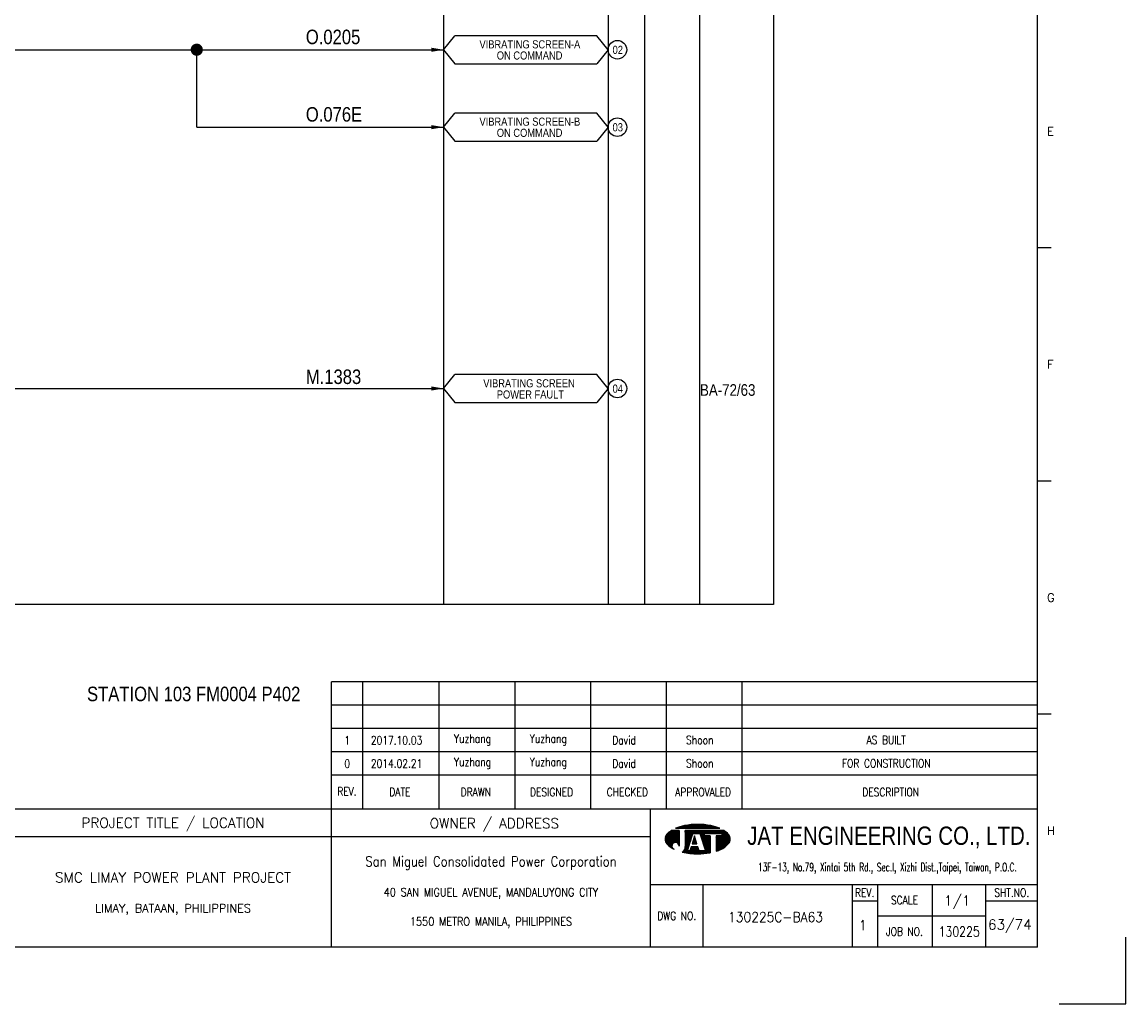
# Model space of a CAD drawing. Extents: x 3748 to 4714, y -1099 to -417.
# Tile 3 of 4: x 4334 to 4714, y -1099 to -760. Entities that reach past the tile are written whole.
import ezdxf
from ezdxf.enums import TextEntityAlignment as Align
from ezdxf.lldxf.tags import DXFTag

# ---------------------------------------------------------------- set-up
doc = ezdxf.new("R2010")
doc.units = 0
doc.header["$MEASUREMENT"] = 0
for name, color, linetype in [('B_DIM', 7, 'Continuous'), ('CON', 4, 'Continuous'), ('DCS', 7, 'Continuous'), ('HID', 2, 'HIDDEN'), ('T', 2, 'Continuous'), ('TEXT', 7, 'Continuous'), ('圖框CON', 4, 'Continuous'), ('框線', 6, 'Continuous')]:
    doc.layers.add(name, color=color, linetype=linetype)
doc.styles.add('AEH', font='simplex', dxfattribs={"width": 0.8, "bigfont": 'ae'})
doc.styles.add('DAYUKP', font='complex', dxfattribs={"bigfont": 'DAYUKP.SHX'})
doc.styles.add('E2', font='simplex.shx', dxfattribs={"height": 2})
doc.styles.add('E3', font='simplex.shx', dxfattribs={"height": 3})
doc.styles.add('ROMANS', font='romans', dxfattribs={"width": 0.8})
doc.styles.add('style3', font='ARIALN.TTF')
doc.styles.add('WMF-Arial0', font='arial.ttf')
tags = doc.linetypes.add('HIDDEN', pattern=[4, 1.5, -1, 1.5]).pattern_tags.tags
tags[8:9] = [DXFTag(74, 4), DXFTag(75, 0), DXFTag(340, '0'), DXFTag(46, 1.0), DXFTag(50, 0.0), DXFTag(44, 0.0), DXFTag(45, 0.0)]
tags[6:7] = [DXFTag(74, 4), DXFTag(75, 0), DXFTag(340, '0'), DXFTag(46, 1.0), DXFTag(50, 0.0), DXFTag(44, 0.0), DXFTag(45, 0.0)]
tags[4:5] = [DXFTag(74, 4), DXFTag(75, 0), DXFTag(340, '0'), DXFTag(46, 1.0), DXFTag(50, 0.0), DXFTag(44, 0.0), DXFTag(45, 0.0)]

# ---------------------------------------------------------------- blocks, each defined once
blk = doc.blocks.new('LEADER')
at = {"layer": 'CON'}
blk.add_solid([(0.85, -0.57), (0.85, -1.57), (3.85, -1.07)], dxfattribs=at)
blk = doc.blocks.new('1880-TITLE_BLK')
at = {"layer": 'TEXT', "color": 2, "linetype": 'Continuous', "style": 'E3'}
for tag, p in [('SCALE', (790.95, 31.17)), ('DWG_NO', (736.41, 26.44)), ('REV', (762.59, 23.97)), ('SHT_NO', (806.74, 23.97))]:
    blk.add_attdef(tag, text='', height=3, dxfattribs=at).set_placement(p, align=Align.MIDDLE)
at = {"layer": 'TEXT', "linetype": 'Continuous', "style": 'E2', "width": 0.6}
for tag, p in [('REV_DATE', (418.65, 19.76)), ('APPR_DATE', (492.93, 19.76))]:
    blk.add_attdef(tag, text='', height=2, dxfattribs=at).set_placement(p, align=Align.MIDDLE_LEFT)
blk = doc.blocks.new('1')
at = {"layer": 'B_DIM'}
for p, q in [((2181.53, 118.11), (1938.08, 118.11)), ((1938.08, 74.29), (1938.08, 118.11)), ((1948.92, 74.29), (1948.92, 118.11)), ((1975.28, 74.29), (1975.28, 118.11)), ((2001.39, 74.29), (2001.39, 118.11)), ((2027.5, 74.29), (2027.5, 118.11)), ((2053.62, 74.29), (2053.62, 118.11)), ((2079.73, 74.29), (2079.73, 118.11)), ((2181.53, 110.07), (1938.08, 110.07)), ((1938.08, 77.93), (1938.08, 104.33)), ((2181.53, 102.03), (1938.08, 102.03)), ((2181.53, 93.99), (1938.08, 93.99)), ((2181.53, 85.95), (1938.08, 85.95))]:
    blk.add_line(p, q, dxfattribs=at)
at = {"layer": 'Defpoints'}
blk.add_lwpolyline([(2189, 7.08), (2211.97, 7.08), (2211.97, 30.05)], dxfattribs=at)
at = {"layer": 'T', "color": 0, "lineweight": -3}
for p, q in [((2058.72, 67.67), (2059.6, 68.55)), ((2058.94, 67.67), (2059.87, 68.6)), ((2059.16, 67.67), (2060.14, 68.65)), ((2059.38, 67.67), (2060.41, 68.7)), ((2059.6, 67.67), (2060.67, 68.74)), ((2059.82, 67.67), (2060.93, 68.77)), ((2060.05, 67.67), (2061.18, 68.81)), ((2060.27, 67.67), (2061.44, 68.84)), ((2060.49, 67.67), (2061.69, 68.87)), ((2060.71, 67.67), (2061.93, 68.89)), ((2060.93, 67.67), (2062.18, 68.91)), ((2061.15, 67.67), (2062.42, 68.93)), ((2061.38, 67.67), (2062.66, 68.95)), ((2061.6, 67.67), (2062.89, 68.97)), ((2061.82, 67.67), (2063.13, 68.98)), ((2062.04, 67.67), (2063.36, 68.99)), ((2062.26, 67.67), (2063.59, 69)), ((2062.48, 67.67), (2063.82, 69)), ((2062.71, 67.67), (2064.04, 69.01)), ((2062.93, 67.67), (2064.27, 69.01)), ((2063.15, 67.67), (2064.49, 69.01)), ((2063.37, 67.67), (2064.71, 69.01)), ((2063.59, 67.67), (2064.92, 69)), ((2063.81, 67.67), (2065.14, 69)), ((2064.04, 67.67), (2065.35, 68.99)), ((2064.26, 67.67), (2065.56, 68.98)), ((2064.48, 67.67), (2065.78, 68.97)), ((2064.7, 67.67), (2065.98, 68.95)), ((2064.92, 67.67), (2066.19, 68.94)), ((2065.14, 67.67), (2066.4, 68.92)), ((2065.37, 67.67), (2066.6, 68.9)), ((2065.59, 67.67), (2066.8, 68.88)), ((2065.81, 67.67), (2067, 68.86)), ((2066.03, 67.67), (2067.2, 68.84)), ((2066.25, 67.67), (2067.4, 68.82)), ((2066.47, 67.67), (2067.6, 68.79)), ((2066.7, 67.67), (2067.79, 68.77)), ((2066.92, 67.67), (2067.98, 68.74)), ((2067.14, 67.67), (2068.18, 68.71)), ((2067.36, 67.67), (2068.37, 68.68)), ((2067.58, 67.67), (2068.56, 68.64)), ((2067.81, 67.67), (2068.75, 68.61)), ((2068.03, 67.67), (2068.93, 68.58)), ((2068.25, 67.67), (2069.12, 68.54)), ((2068.47, 67.67), (2069.3, 68.5)), ((2053.09, 63.82), (2056.14, 66.87)), ((2053.09, 64.04), (2055.92, 66.87)), ((2053.11, 63.62), (2056.36, 66.87)), ((2053.12, 64.29), (2055.7, 66.87)), ((2053.14, 63.43), (2056.58, 66.87)), ((2053.18, 63.25), (2056.8, 66.87)), ((2053.18, 64.57), (2055.47, 66.87)), ((2053.24, 63.08), (2057.03, 66.87)), ((2053.29, 64.91), (2055.25, 66.87)), ((2053.3, 62.92), (2057.25, 66.87)), ((2053.37, 62.77), (2057.47, 66.87)), ((2053.45, 62.63), (2057.69, 66.87)), ((2053.54, 62.5), (2057.91, 66.86)), ((2053.61, 65.45), (2054.47, 66.31)), ((2053.64, 62.37), (2057.91, 66.64)), ((2053.74, 62.25), (2057.91, 66.42)), ((2053.84, 62.14), (2057.91, 66.2)), ((2053.95, 62.02), (2057.91, 65.98)), ((2054.07, 61.91), (2057.91, 65.75)), ((2054.18, 61.8), (2057.91, 65.53)), ((2054.29, 61.7), (2057.91, 65.31)), ((2054.41, 61.59), (2057.91, 65.09)), ((2054.53, 61.49), (2057.91, 64.87)), ((2056.94, 67.67), (2057.09, 67.82)), ((2057.16, 67.67), (2057.44, 67.95)), ((2057.39, 67.67), (2057.78, 68.07)), ((2057.61, 67.67), (2058.11, 68.18)), ((2057.83, 67.67), (2058.43, 68.27)), ((2058.05, 67.67), (2058.73, 68.35)), ((2058.27, 67.67), (2059.03, 68.43)), ((2058.49, 67.67), (2059.32, 68.49)), ((2060.05, 63.24), (2063.68, 66.87)), ((2060.05, 63.46), (2063.46, 66.87)), ((2060.05, 63.68), (2063.23, 66.87)), ((2060.05, 63.9), (2063.01, 66.87)), ((2060.05, 64.13), (2062.79, 66.87)), ((2060.05, 64.35), (2062.57, 66.87)), ((2060.05, 64.57), (2062.35, 66.87)), ((2060.05, 64.79), (2062.13, 66.87)), ((2060.05, 65.01), (2061.9, 66.87)), ((2060.05, 65.23), (2061.68, 66.87)), ((2060.05, 65.46), (2061.46, 66.87)), ((2060.05, 66.12), (2060.79, 66.87)), ((2060.05, 66.34), (2060.57, 66.87)), ((2060.05, 66.56), (2060.35, 66.87)), ((2060.05, 66.79), (2060.13, 66.87)), ((2060.05, 65.68), (2061.24, 66.87)), ((2060.05, 65.9), (2061.02, 66.87)), ((2060.05, 63.02), (2062.67, 65.64)), ((2060.05, 62.8), (2062.57, 65.32)), ((2060.05, 62.57), (2062.47, 64.99)), ((2062.83, 65.8), (2063.9, 66.87)), ((2063.05, 65.8), (2064.12, 66.87)), ((2063.11, 64.53), (2063.33, 64.75)), ((2063.21, 64.85), (2063.28, 64.92)), ((2063.27, 65.8), (2064.34, 66.87)), ((2063.49, 65.8), (2064.56, 66.87)), ((2063.72, 65.8), (2064.79, 66.87)), ((2063.94, 65.8), (2065.01, 66.87)), ((2064.16, 65.8), (2065.23, 66.87)), ((2064.38, 65.8), (2065.45, 66.87)), ((2064.6, 65.8), (2065.67, 66.87)), ((2064.82, 65.8), (2065.89, 66.87)), ((2065.05, 65.8), (2066.12, 66.87)), ((2065.16, 65.69), (2066.34, 66.87)), ((2065.22, 65.53), (2066.56, 66.87)), ((2065.27, 65.36), (2066.78, 66.87)), ((2065.32, 65.19), (2067, 66.87)), ((2065.38, 65.02), (2067.22, 66.87)), ((2065.43, 64.85), (2067.45, 66.87)), ((2065.48, 64.69), (2067.67, 66.87)), ((2065.54, 64.52), (2066.74, 65.71)), ((2065.59, 64.35), (2066.74, 65.49)), ((2065.65, 64.18), (2066.74, 65.27)), ((2065.7, 64.01), (2066.74, 65.05)), ((2065.75, 63.84), (2066.9, 65)), ((2065.81, 63.68), (2067.12, 65)), ((2065.86, 63.51), (2067.35, 65)), ((2065.91, 63.34), (2067.57, 65)), ((2065.97, 63.17), (2067.79, 65)), ((2066.02, 63), (2068.01, 65)), ((2066.07, 62.84), (2068.23, 65)), ((2066.13, 62.67), (2068.46, 65)), ((2066.18, 62.5), (2068.61, 64.93)), ((2066.23, 62.33), (2068.61, 64.71)), ((2066.82, 65.8), (2067.89, 66.87)), ((2067.04, 65.8), (2068.11, 66.87)), ((2067.26, 65.8), (2068.33, 66.87)), ((2067.48, 65.8), (2068.55, 66.87)), ((2067.71, 65.8), (2068.78, 66.87)), ((2067.93, 65.8), (2069, 66.87)), ((2068.15, 65.8), (2069.22, 66.87)), ((2068.37, 65.8), (2069.44, 66.87)), ((2068.59, 65.8), (2069.66, 66.87)), ((2068.69, 67.67), (2069.48, 68.46)), ((2068.81, 65.8), (2069.88, 66.87)), ((2068.91, 67.67), (2069.66, 68.42)), ((2069.04, 65.8), (2070.11, 66.87)), ((2069.14, 67.67), (2069.84, 68.37)), ((2069.26, 65.8), (2070.33, 66.87)), ((2069.36, 67.67), (2070.01, 68.33)), ((2069.48, 65.8), (2070.55, 66.87)), ((2069.58, 67.67), (2070.19, 68.28)), ((2069.7, 65.8), (2070.77, 66.87)), ((2069.8, 67.67), (2070.36, 68.23)), ((2069.92, 65.8), (2070.99, 66.87)), ((2070.02, 67.67), (2070.53, 68.18)), ((2070.14, 65.8), (2071.21, 66.87)), ((2070.24, 67.67), (2070.7, 68.13)), ((2070.37, 65.8), (2071.44, 66.87)), ((2070.47, 67.67), (2070.87, 68.07)), ((2070.59, 65.8), (2071.66, 66.87)), ((2070.69, 67.67), (2071.03, 68.02)), ((2070.75, 63.08), (2074.07, 66.4)), ((2070.75, 62.86), (2074.19, 66.3)), ((2070.75, 62.63), (2074.31, 66.2)), ((2070.75, 62.41), (2074.43, 66.09)), ((2070.75, 62.19), (2074.54, 65.98)), ((2070.75, 61.97), (2074.66, 65.87)), ((2070.75, 61.75), (2074.77, 65.76)), ((2070.75, 61.53), (2074.87, 65.65)), ((2070.75, 61.3), (2074.98, 65.53)), ((2070.75, 61.08), (2075.08, 65.41)), ((2070.75, 60.86), (2075.17, 65.28)), ((2070.75, 60.64), (2075.25, 65.14)), ((2070.75, 63.96), (2071.78, 65)), ((2070.75, 63.74), (2072, 65)), ((2070.75, 63.52), (2072.22, 65)), ((2070.75, 63.3), (2072.45, 65)), ((2070.75, 64.41), (2071.34, 65)), ((2070.75, 64.19), (2071.56, 65)), ((2070.75, 64.85), (2070.89, 65)), ((2070.75, 64.63), (2071.12, 65)), ((2070.75, 60.42), (2075.33, 64.99)), ((2070.75, 60.2), (2075.39, 64.84)), ((2070.81, 65.8), (2071.88, 66.87)), ((2070.91, 67.67), (2071.2, 67.96)), ((2071.03, 65.8), (2072.1, 66.87)), ((2071.13, 67.67), (2071.36, 67.9)), ((2071.25, 65.8), (2072.32, 66.87)), ((2071.35, 67.67), (2071.52, 67.84)), ((2071.47, 65.8), (2072.54, 66.87)), ((2071.57, 67.67), (2071.68, 67.77)), ((2071.7, 65.8), (2072.77, 66.87)), ((2071.8, 67.67), (2071.83, 67.71)), ((2071.92, 65.8), (2072.99, 66.87)), ((2072.14, 65.8), (2073.21, 66.87)), ((2072.36, 65.8), (2073.43, 66.87)), ((2072.58, 65.8), (2073.57, 66.78)), ((2072.62, 65.62), (2073.7, 66.69)), ((2072.62, 65.39), (2073.83, 66.6)), ((2072.62, 65.17), (2073.95, 66.5)), ((2054.65, 61.39), (2057.91, 64.65)), ((2054.78, 61.29), (2055.59, 62.11)), ((2054.9, 61.2), (2055.48, 61.77)), ((2055.03, 61.11), (2055.46, 61.53)), ((2055.16, 61.01), (2055.47, 61.33)), ((2055.3, 60.93), (2055.52, 61.15)), ((2055.43, 60.84), (2055.59, 60.99)), ((2056.12, 62.63), (2057.91, 64.42)), ((2056.46, 62.75), (2057.91, 64.2)), ((2056.7, 62.77), (2057.91, 63.98)), ((2056.9, 62.75), (2057.91, 63.76)), ((2057.08, 62.71), (2057.91, 63.54)), ((2057.23, 62.64), (2057.91, 63.32)), ((2057.37, 62.56), (2057.91, 63.09)), ((2057.5, 62.46), (2057.91, 62.87)), ((2057.61, 62.35), (2057.91, 62.65)), ((2057.7, 62.23), (2057.91, 62.43)), ((2057.79, 62.09), (2057.91, 62.21)), ((2057.85, 61.93), (2057.91, 61.99)), ((2057.89, 61.75), (2057.91, 61.76)), ((2057.91, 61.54), (2057.91, 61.55)), ((2059.09, 59.4), (2061.43, 61.74)), ((2059.28, 59.36), (2061.33, 61.42)), ((2059.46, 59.32), (2061.23, 61.09)), ((2059.86, 60.39), (2061.54, 62.07)), ((2059.98, 60.73), (2061.64, 62.39)), ((2060.03, 61), (2061.74, 62.72)), ((2060.05, 62.35), (2062.36, 64.67)), ((2060.05, 62.13), (2062.26, 64.34)), ((2060.05, 61.91), (2062.16, 64.02)), ((2060.05, 61.69), (2062.05, 63.69)), ((2060.05, 61.46), (2061.95, 63.37)), ((2060.05, 61.24), (2060.05, 61.24)), ((2060.98, 59.07), (2063.16, 61.25)), ((2061.17, 59.04), (2063.38, 61.25)), ((2061.37, 59.02), (2063.6, 61.25)), ((2061.57, 59), (2063.82, 61.25)), ((2061.68, 59.99), (2062.94, 61.25)), ((2061.77, 58.97), (2064.04, 61.25)), ((2061.78, 60.32), (2062.71, 61.25)), ((2061.88, 60.64), (2062.49, 61.25)), ((2061.97, 58.95), (2064.27, 61.25)), ((2061.99, 60.96), (2062.27, 61.25)), ((2062.17, 58.94), (2064.45, 61.21)), ((2062.38, 58.92), (2064.51, 61.05)), ((2062.45, 62.32), (2063.71, 63.57)), ((2062.5, 62.58), (2063.65, 63.74)), ((2062.6, 62.91), (2063.6, 63.91)), ((2062.68, 62.32), (2063.76, 63.4)), ((2062.7, 63.23), (2063.55, 64.08)), ((2062.8, 63.56), (2063.49, 64.25)), ((2062.9, 62.32), (2063.81, 63.24)), ((2062.91, 63.88), (2063.44, 64.42)), ((2063.01, 64.2), (2063.39, 64.58)), ((2063.12, 62.32), (2063.87, 63.07)), ((2063.34, 62.32), (2063.92, 62.9)), ((2063.56, 62.32), (2063.97, 62.73)), ((2063.78, 62.32), (2064.03, 62.56)), ((2064.01, 62.32), (2064.08, 62.39)), ((2066.14, 58.91), (2068.61, 61.38)), ((2066.29, 62.16), (2068.61, 64.48)), ((2066.34, 61.99), (2068.61, 64.26)), ((2066.38, 58.93), (2068.61, 61.16)), ((2066.39, 61.83), (2068.61, 64.04)), ((2066.45, 61.66), (2068.61, 63.82)), ((2066.5, 61.49), (2068.61, 63.6)), ((2066.56, 61.32), (2068.61, 63.38)), ((2066.61, 61.15), (2068.61, 63.15)), ((2066.62, 58.95), (2068.61, 60.94)), ((2066.66, 60.99), (2068.61, 62.93)), ((2066.72, 60.82), (2068.61, 62.71)), ((2066.77, 60.65), (2068.61, 62.49)), ((2066.82, 60.48), (2068.61, 62.27)), ((2066.88, 60.31), (2068.61, 62.05)), ((2066.93, 60.14), (2068.61, 61.82)), ((2066.98, 59.98), (2068.61, 61.6)), ((2070.75, 59.97), (2075.45, 64.67)), ((2070.75, 59.75), (2075.5, 64.5)), ((2071.07, 59.85), (2075.53, 64.32)), ((2071.42, 59.97), (2075.56, 64.12)), ((2071.78, 60.12), (2075.57, 63.9)), ((2072.17, 60.28), (2075.55, 63.67)), ((2072.59, 60.48), (2075.51, 63.4)), ((2073.08, 60.75), (2075.42, 63.1)), ((2073.74, 61.19), (2075.24, 62.69)), ((2055.57, 60.76), (2055.67, 60.85)), ((2055.71, 60.67), (2055.76, 60.73)), ((2055.85, 60.59), (2055.88, 60.62)), ((2056, 60.52), (2056, 60.52)), ((2056.14, 60.44), (2056.14, 60.44)), ((2059.64, 59.29), (2061.12, 60.77)), ((2059.83, 59.25), (2061.02, 60.44)), ((2060.02, 59.22), (2060.92, 60.12)), ((2060.21, 59.19), (2060.93, 59.91)), ((2060.4, 59.16), (2061.15, 59.91)), ((2060.59, 59.13), (2061.38, 59.91)), ((2060.78, 59.1), (2061.6, 59.91)), ((2062.58, 58.9), (2064.56, 60.88)), ((2062.79, 58.89), (2064.61, 60.71)), ((2063, 58.88), (2064.67, 60.54)), ((2063.21, 58.87), (2064.72, 60.37)), ((2063.43, 58.86), (2064.77, 60.2)), ((2063.64, 58.85), (2064.82, 60.03)), ((2063.86, 58.85), (2064.92, 59.91)), ((2064.08, 58.84), (2065.15, 59.91)), ((2064.3, 58.84), (2065.37, 59.91)), ((2064.52, 58.84), (2065.59, 59.91)), ((2064.74, 58.85), (2065.81, 59.91)), ((2064.97, 58.85), (2066.03, 59.91)), ((2065.2, 58.86), (2066.25, 59.91)), ((2065.43, 58.87), (2066.48, 59.91)), ((2065.66, 58.88), (2066.7, 59.91)), ((2065.9, 58.89), (2066.92, 59.91)), ((2066.87, 58.97), (2068.61, 60.72)), ((2067.11, 59), (2068.61, 60.49)), ((2067.37, 59.03), (2068.61, 60.27)), ((2067.62, 59.06), (2068.61, 60.05)), ((2067.88, 59.1), (2068.61, 59.83)), ((2068.14, 59.14), (2068.61, 59.61)), ((2068.4, 59.18), (2068.61, 59.38))]:
    blk.add_line(p, q, dxfattribs=at)
at = {"layer": 'T', "lineweight": -3}
for p, q in [((2057.91, 66.87), (2055.21, 66.87)), ((2056.73, 67.67), (2071.93, 67.67)), ((2057.91, 66.87), (2057.91, 61.52)), ((2073.45, 66.87), (2060.05, 66.87)), ((2060.05, 66.33), (2060.05, 66.87)), ((2060.05, 66.87), (2060.05, 61.23)), ((2060.85, 59.91), (2062.72, 65.8)), ((2063.26, 65), (2062.41, 62.32)), ((2062.72, 65.8), (2065.13, 65.8)), ((2064.1, 62.32), (2063.26, 65)), ((2063.79, 65.8), (2065.13, 65.8)), ((2065.13, 65.8), (2067, 59.91)), ((2066.74, 65.8), (2072.62, 65.8)), ((2066.74, 65), (2066.74, 65.8)), ((2068.61, 65), (2066.74, 65)), ((2068.61, 65), (2068.61, 59.21)), ((2072.62, 65), (2070.75, 65)), ((2070.75, 65), (2070.75, 59.74)), ((2072.62, 65.8), (2072.62, 65)), ((2061.8, 63.05), (2060.05, 61.24)), ((2062.08, 61.25), (2061.65, 59.91)), ((2064.44, 61.25), (2062.08, 61.25)), ((2062.41, 62.32), (2064.1, 62.32)), ((2064.86, 59.91), (2064.44, 61.25)), ((2061.65, 59.91), (2060.85, 59.91)), ((2067, 59.91), (2064.86, 59.91))]:
    blk.add_line(p, q, dxfattribs=at)
for centre, major_axis, start_param, end_param in [((2062.5, 54), (-10.49, 10.49), 5.683021, 5.897183), ((2064.33, 44.23), (-17.52, 17.52), 5.497787, 5.683021), ((2064.33, 44.23), (17.52, 17.52), 0.600164, 0.785398), ((2066.16, 54), (10.49, 10.49), 0.386002, 0.600164), ((2055.58, 63.92), (1.76, 1.76), 1.614811, 2.356194), ((2059.72, 60.14), (-5.73, 5.73), 6.088179, 6.3272), ((2068.93, 60.14), (-5.73, 5.73), 4.668374, 4.907395), ((2073.07, 63.92), (-1.76, 1.76), 3.926991, 4.668374), ((2055.58, 63.92), (-1.76, 1.76), 0.785398, 1.526782), ((2059.72, 67.71), (5.73, 5.73), 3.097578, 3.478972), ((2056.68, 61.54), (-0.868, 0.868), 3.906164, 8.245601), ((2057.88, 61.28), (1.53, 1.53), 4.470635, 5.546585), ((2068.93, 67.71), (-5.73, 5.73), 2.781027, 3.185607), ((2073.07, 63.92), (1.76, 1.76), 4.756403, 5.497787), ((2064.33, 83.62), (17.52, 17.52), 3.710226, 3.926991), ((2064.33, 83.62), (17.52, 17.52), 3.926991, 4.100643), ((2066.16, 73.85), (-10.49, 10.49), 2.670765, 2.781027)]:
    blk.add_ellipse(centre, major_axis=major_axis, ratio=1, start_param=start_param, end_param=end_param, dxfattribs=at)
at = {"layer": '圖框CON'}
for p, q in [((2186.14, 267.8), (2181.53, 267.8)), ((2186.14, 187.4), (2181.53, 187.4)), ((2186.14, 107), (2181.53, 107)), ((2048.1, 48.3), (2181.53, 48.3)), ((2066.14, 48.3), (2066.14, 26.6)), ((2117.55, 48.3), (2117.55, 26.6)), ((2126.28, 48.3), (2126.28, 26.6)), ((2145.25, 26.6), (2145.25, 48.3)), ((2163.72, 26.6), (2163.72, 48.3)), ((2117.55, 42.62), (2126.28, 42.62)), ((2163.72, 42.62), (2181.53, 42.62)), ((2126.28, 37.45), (2163.72, 37.45))]:
    blk.add_line(p, q, dxfattribs=at)
for points in [[(1938.08, 26.6), (1938.08, 74.29)], [(2048.1, 26.6), (2048.1, 74.29)], [(2048.1, 64.75), (1828.89, 64.75)]]:
    blk.add_lwpolyline(points, dxfattribs=at)
at = {"layer": '框線'}
for p, q in [((2181.53, 26.6), (2181.53, 669.81)), ((2181.53, 74.29), (1308.62, 74.29)), ((2181.53, 26.6), (1308.62, 26.6))]:
    blk.add_line(p, q, dxfattribs=at)
at = {"style": 'DAYUKP'}
for s, p in [('E', (2184.79, 307.99)), ('F', (2184.79, 227.59)), ('G', (2184.79, 147.19)), ('H', (2184.79, 66.79))]:
    blk.add_text(s, height=2.87, dxfattribs=at).set_placement(p, align=Align.MIDDLE_LEFT)
at = {"style": 'WMF-Arial0', "width": 0.8}
blk.add_text('JAT ENGINEERING CO., LTD.', height=6.3172, dxfattribs=at).set_placement((2130.24, 64.55), align=Align.MIDDLE)
at = {"color": 2, "ltscale": 500, "style": 'ROMANS', "width": 0.85}
blk.add_text('San Miguel Consolidated Power Corporation', height=3.4457, dxfattribs=at).set_placement((1993.09, 56.23), align=Align.MIDDLE_CENTER)
at = {"color": 2, "ltscale": 500, "style": 'ROMANS'}
for s, height, p in [('SMC LIMAY POWER PLANT PROJECT', 3.4457, (1883.48, 50.7)), ('LIMAY, BATAAN, PHILIPPINES', 2.8714, (1883.48, 40.08))]:
    blk.add_text(s, height=height, dxfattribs=at).set_placement(p, align=Align.MIDDLE_CENTER)
at = {"color": 4, "ltscale": 500, "style": 'ROMANS', "width": 0.85}
for s, p in [('40 SAN MIGUEL AVENUE, MANDALUYONG CITY', (1993.09, 45.61)), ('1550 METRO MANILA, PHILIPPINES', (1993.09, 35.51))]:
    blk.add_text(s, height=2.8714, dxfattribs=at).set_placement(p, align=Align.MIDDLE_CENTER)
at = {"layer": 'B_DIM', "style": 'AEH', "width": 0.8}
for s, height, p in [('REV.', 2.871, (1943.45, 80.37)), ('DATE', 2.871, (1961.68, 80.21)), ('DRAWN', 2.871, (1987.87, 80.12)), ('DESIGNED', 2.871, (2013.98, 80.12)), ('CHECKED', 2.871, (2040.1, 80.12)), ('APPROVALED', 2.871, (2066.21, 80.12)), ('DESCRIPTION', 2.8714, (2130.87, 80.12))]:
    blk.add_text(s, height=height, dxfattribs=at).set_placement(p, align=Align.MIDDLE)
at = {"layer": 'HID', "ltscale": 500, "style": 'ROMANS'}
for s, p in [('PROJECT TITLE / LOCATION', (1883.48, 69.28)), ('OWNER / ADDRESS', (1994.25, 69.12))]:
    blk.add_text(s, height=3.4457, dxfattribs=at).set_placement(p, align=Align.MIDDLE)
at = {"layer": 'HID', "color": 7, "style": 'ROMANS', "width": 0.8}
for s, p in [('REV.', (2121.92, 45.46)), ('SHT.NO.', (2172.62, 45.46)), ('SCALE', (2135.64, 42.87)), ('DWG NO.', (2057.12, 37.45)), ('JOB NO.', (2135.64, 32.03))]:
    blk.add_text(s, height=2.871, dxfattribs=at).set_placement(p, align=Align.MIDDLE)
at = {"layer": 'T', "color": 2, "ltscale": 500, "style": 'ROMANS', "width": 0.65}
blk.add_text('13F-13, No.79, Xintai 5th Rd., Sec.I, Xizhi Dist.,Taipei, Taiwan, P.O.C.', height=2.8714, dxfattribs=at).set_placement((2129.74, 52.81), align=Align.CENTER)

msp = doc.modelspace()

# ---------------------------------------------------------------- linework, layer by layer
at = {"layer": 'CON', "color": 6}
for p, q in [((4479.06, -769.85), (4482.96, -765.03)), ((4531.86, -765.03), (4482.96, -765.03)), ((4535.76, -769.85), (4531.86, -765.03)), ((4479.06, -769.85), (4482.96, -774.66)), ((4535.76, -769.85), (4531.86, -774.66)), ((4482.96, -774.66), (4531.86, -774.66)), ((4479.06, -796.55), (4482.96, -791.73)), ((4531.86, -791.73), (4482.96, -791.73)), ((4535.76, -796.55), (4531.86, -791.73)), ((4479.06, -796.55), (4482.96, -801.36)), ((4535.76, -796.55), (4531.86, -801.36)), ((4482.96, -801.36), (4531.86, -801.36)), ((4479.06, -886.67), (4482.96, -881.86)), ((4531.86, -881.86), (4482.96, -881.86)), ((4535.76, -886.67), (4531.86, -881.86)), ((4479.06, -886.67), (4482.96, -891.49)), ((4535.76, -886.67), (4531.86, -891.49)), ((4482.96, -891.49), (4531.86, -891.49))]:
    msp.add_line(p, q, dxfattribs=at)
at = {"layer": 'CON'}
for p, q in [((4033.86, -769.85), (4479.06, -769.85)), ((4393.99, -796.55), (4393.99, -769.85)), ((4393.99, -796.55), (4479.06, -796.55)), ((4299.45, -886.67), (4479.06, -886.67))]:
    msp.add_line(p, q, dxfattribs=at)
msp.add_lwpolyline([(3878.81, -461.36), (4592.81, -461.36), (4592.81, -961.16), (3878.81, -961.16)], close=True, dxfattribs=at)
at = {"layer": 'CON', "const_width": 2.1}
msp.add_lwpolyline([(4392.91, -769.84, 1), (4395.01, -769.84, 1)], format="xyb", close=True, dxfattribs=at)
at = {"layer": 'CON'}
for centre in [(4538.97, -769.85), (4538.97, -796.55), (4538.97, -886.67)]:
    msp.add_circle(centre, 3.21, dxfattribs=at)
at = {"layer": 'HID'}
for p, q in [((4479.06, -461.36), (4479.06, -961.16)), ((4535.76, -462.06), (4535.76, -961.16)), ((4548.36, -462.06), (4548.36, -961.16)), ((4567.26, -461.36), (4567.26, -961.16))]:
    msp.add_line(p, q, dxfattribs=at)

# ---------------------------------------------------------------- block references
msp.add_blockref('1', (2502.3, -1105.98))
at = {"layer": 'CON', "xscale": 1.4, "yscale": 1.4, "zscale": 1.4}
for p in [(4473.67, -768.36), (4473.67, -795.06), (4473.67, -885.18)]:
    msp.add_blockref('LEADER', p, dxfattribs=at)
at = {"layer": 'TEXT', "color": 0}
ref = msp.add_blockref('1880-TITLE_BLK', (3747.65, -1099.32), dxfattribs=dict(at, xscale=1.148576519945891, yscale=1.148576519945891, zscale=1.148576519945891))
ref.add_attrib('DWG_NO', '130225C-BA63', dxfattribs={"color": 2, "linetype": 'Continuous', "height": 3.4457, "style": 'E3', "width": 0.9}).set_placement((4593.47, -1068.94), align=Align.MIDDLE)
ref.add_attrib('REV', '1', dxfattribs={"color": 2, "linetype": 'Continuous', "height": 3.45, "style": 'E3'}).set_placement((4623.54, -1071.78), align=Align.MIDDLE)
ref.add_attrib('SCALE', '1/1', dxfattribs={"color": 2, "linetype": 'Continuous', "height": 3.446, "style": 'E3'}).set_placement((4656.11, -1063.52), align=Align.MIDDLE)
ref.add_attrib('SHT_NO', '63/74', dxfattribs={"color": 2, "linetype": 'Continuous', "height": 3.446, "style": 'E3'}).set_placement((4674.25, -1071.78), align=Align.MIDDLE)

# ---------------------------------------------------------------- texts
at = {"layer": 'CON', "style": 'style3'}
for s, p in [('VIBRATING SCREEN-A', (4491.42, -770.23)), ('02', (4537.31, -772.13)), ('ON COMMAND', (4497.39, -774.07)), ('VIBRATING SCREEN-B', (4491.42, -796.89)), ('03', (4537.31, -798.83)), ('ON COMMAND', (4497.39, -800.73)), ('VIBRATING SCREEN', (4492.73, -887.12)), ('04', (4537.31, -888.96)), ('POWER FAULT', (4497.39, -890.97))]:
    msp.add_text(s, height=2.8, dxfattribs=at).set_placement(p, align=Align.BOTTOM_LEFT)
msp.add_text('BA-72/63', height=4, dxfattribs=at).set_placement((4567.44, -889.18))
at = {"layer": 'DCS', "linetype": 'ByBlock', "style": 'style3'}
for s, p in [('O.0205', (4431.55, -767.93)), ('O.076E', (4431.55, -794.63)), ('M.1383', (4431.55, -885.12)), ('STATION 103 FM0004 P402', (4356.13, -994.5))]:
    msp.add_text(s, height=5, dxfattribs=at).set_placement(p)
at = {"layer": 'T', "style": 'AEH', "width": 0.8}
for s, height, p in [('1', 2.87, (4445.83, -1008)), ('2017.10.03', 2.871, (4462.84, -1007.97)), ('Yuzhang', 2.871, (4489.03, -1007.89)), ('Yuzhang', 2.871, (4515.15, -1007.89)), ('David', 2.871, (4541.26, -1007.89)), ('Shoon', 2.871, (4567.37, -1007.89)), ('AS BUILT', 2.871, (4631.64, -1007.89)), ('0', 2.87, (4445.83, -1016.04)), ('2014.02.21', 2.871, (4462.84, -1016.01)), ('Yuzhang', 2.871, (4489.03, -1015.93)), ('Yuzhang', 2.871, (4515.15, -1015.93)), ('David', 2.871, (4541.26, -1015.93)), ('Shoon', 2.871, (4567.37, -1015.93)), ('FOR CONSTRUCTION', 2.8714, (4631.64, -1015.93))]:
    msp.add_text(s, height=height, dxfattribs=at).set_placement(p, align=Align.MIDDLE)
at = {"layer": 'TEXT', "color": 2, "style": 'E3', "width": 0.8}
msp.add_text('130225', height=3.446, dxfattribs=at).set_placement((4656.78, -1073.95), align=Align.MIDDLE_CENTER)

doc.saveas('drawing.dxf')
